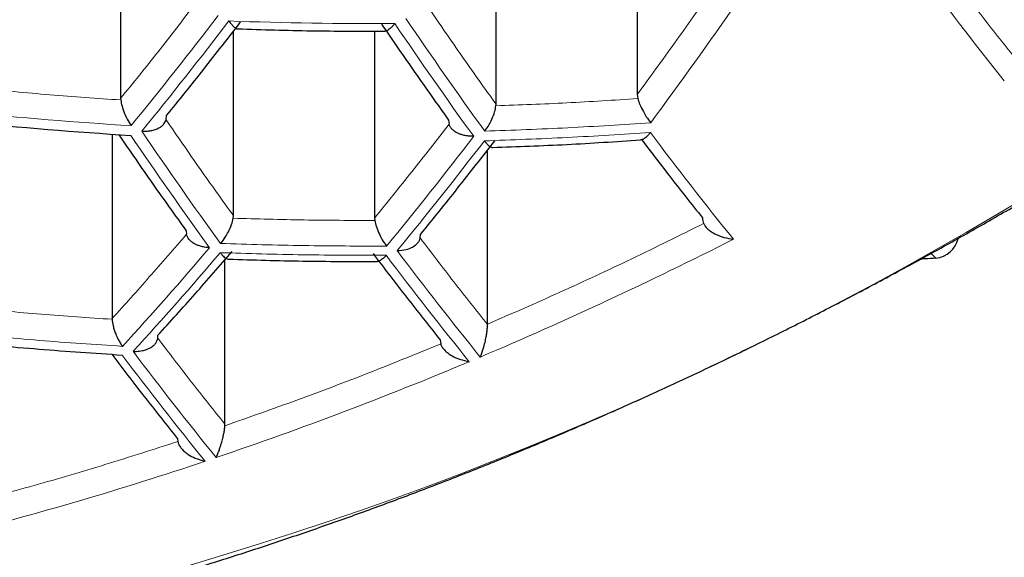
# Model space of a CAD drawing. Header units: millimetres. Extents: x 8 to 869, y 12 to 812.
# Tile 191 of 232: x 487.24 to 492, y 657.18 to 659.78. Entities that reach past the tile are written whole.
import ezdxf

# ---------------------------------------------------------------- set-up
doc = ezdxf.new("R2010")
doc.units = ezdxf.units.MM

msp = doc.modelspace()

# ---------------------------------------------------------------- linework, layer by layer
at = {"color": 7, "linetype": 'Continuous', "lineweight": 30}
for p, q in [((487.7293, 660.4053), (487.7293, 659.3981)), ((490.2225, 660.3681), (490.2225, 659.4159)), ((489.5415, 659.3698), (489.5415, 660.312)), ((488.2743, 658.8305), (488.2743, 659.7233)), ((488.9552, 659.7229), (488.9552, 658.8198)), ((490.2225, 659.4159), (490.2253, 659.3969)), ((487.7293, 659.3981), (487.7298, 659.3904)), ((489.541, 659.3621), (489.5415, 659.3698)), ((487.9488, 659.2945), (487.9507, 659.3146)), ((489.3127, 659.2933), (489.3148, 659.2731)), ((487.688, 659.2251), (487.688, 658.335)), ((489.5002, 658.3073), (489.5002, 659.1482)), ((488.2732, 658.8192), (488.2743, 658.8305)), ((488.9552, 658.8198), (488.9563, 658.8085)), ((488.0454, 658.7587), (488.0469, 658.7415)), ((489.1753, 658.7238), (489.1766, 658.741)), ((488.233, 657.8242), (488.233, 658.6197)), ((487.688, 658.335), (487.6881, 658.3312)), ((489.5002, 658.3073), (489.5002, 658.3066)), ((487.9085, 658.24), (487.9094, 658.2539)), ((489.2714, 658.2326), (489.2742, 658.212)), ((488.2327, 657.8173), (488.233, 657.8242)), ((488.0042, 657.7546), (488.0054, 657.7409))]:
    msp.add_line(p, q, dxfattribs=at)
at = {"color": 252, "linetype": 'Continuous', "lineweight": 0}
for p, q in [((491.6416, 658.6496), (491.6651, 658.6258)), ((491.6128, 658.6225), (491.6056, 658.6297))]:
    msp.add_line(p, q, dxfattribs=at)
at = {"color": 7, "linetype": 'Continuous', "lineweight": 30, "flags": 128}
msp.add_lwpolyline([(491.6128, 658.6225), (491.5988, 658.6227), (491.596, 658.6231)], dxfattribs=at)
at = {"color": 252, "linetype": 'Continuous', "lineweight": 0}
for centre, radius, start, end in [((505.8994, 670.6059), 17.8061, 216.6543, 218.65969), ((471.2742, 673.3501), 23.6536, 323.49936, 325.24825), ((471.8461, 672.2908), 20.5796, 320.73648, 322.62489), ((471.8926, 672.2708), 20.5876, 320.73109, 322.61852), ((488.9451, 678.488), 18.7291, 267.87835, 270.33007), ((506.7699, 671.7409), 21.3881, 214.06977, 215.84979), ((506.8179, 671.7597), 21.3804, 214.06378, 215.84469), ((483.276, 673.4861), 17.029, 268.10355, 304.67876), ((488.9295, 678.2024), 18.9711, 264.09723, 266.52551), ((505.5858, 671.3099), 21.5243, 214.17433, 215.93883), ((505.6363, 671.3271), 21.5205, 214.17143, 215.93636), ((504.7409, 670.0602), 18.0597, 216.83425, 218.90638), ((472.9899, 671.8277), 20.7241, 320.63958, 322.51046), ((473.0388, 671.8091), 20.728, 320.63697, 322.50738), ((481.9156, 675.9585), 19.3438, 292.97302, 296.96594), ((474.56, 670.2592), 17.8627, 317.5401, 319.57833), ((474.6075, 670.2399), 17.8688, 317.53738, 319.57479), ((503.6464, 669.6268), 18.244, 216.93966, 218.9866), ((503.5974, 669.6088), 18.2499, 216.94302, 218.98915), ((502.4385, 669.2129), 18.341, 216.99401, 219.02794), ((484.6207, 672.1121), 17.0064, 268.07838, 304.70393), ((502.3868, 669.1965), 18.343, 216.99511, 219.02877), ((482.3326, 674.9686), 18.2696, 288.7014, 292.79984), ((482.6982, 673.8806), 17.1219, 284.25975, 288.52257)]:
    msp.add_arc(centre, radius, start, end, dxfattribs=at)
at = {"color": 7, "linetype": 'Continuous', "lineweight": 30}
for centre, radius, start, end in [((488.9281, 678.1754), 18.9908, 264.10243, 266.52818), ((491.651, 658.7493), 0.1243, 276.5285, 346.8259), ((492.298, 648.2776), 10.3676, 93.49938, 93.78939)]:
    msp.add_arc(centre, radius, start, end, dxfattribs=at)
at = {"color": 252, "linetype": 'Continuous', "lineweight": 0}
for points, knots in [([(471.0656, 660.937), (471.0764, 660.8322), (471.0979, 660.6226), (471.1451, 660.3088), (471.2033, 659.9949), (471.2736, 659.6812), (471.3558, 659.3677), (471.45, 659.0548), (471.5563, 658.7427), (471.6747, 658.4314), (471.7996, 658.1349), (471.9293, 657.8531), (472.062, 657.5859), (472.204, 657.3201), (472.3552, 657.0559), (472.5157, 656.7932), (472.6855, 656.5323), (472.8648, 656.2733), (473.0535, 656.0163), (473.2517, 655.7614), (473.4593, 655.5087), (473.6766, 655.2584), (473.9083, 655.0052), (474.1554, 654.7495), (474.4187, 654.4917), (474.693, 654.2373), (474.9767, 653.988), (475.2698, 653.7438), (475.5722, 653.5049), (475.8854, 653.27), (476.2093, 653.0396), (476.544, 652.8139), (476.8894, 652.593), (477.2455, 652.3773), (477.6126, 652.1669), (477.965, 651.976), (478.3003, 651.8036), (478.6163, 651.6484), (478.9389, 651.4974), (479.2631, 651.3529), (479.5882, 651.2148), (479.9141, 651.0831), (480.2457, 650.9558), (480.583, 650.8329), (480.9259, 650.7146), (481.2742, 650.6012), (481.6278, 650.4927), (481.9915, 650.3877), (482.3654, 650.2868), (482.7495, 650.1903), (483.1385, 650.0997), (483.5258, 650.0166), (483.9111, 649.9408), (484.2939, 649.8721), (484.6801, 649.8093), (485.0712, 649.7524), (485.467, 649.7016), (485.8672, 649.6569), (486.2696, 649.6187), (486.6808, 649.5865), (487.1004, 649.5608), (487.5283, 649.5421), (487.9571, 649.5308), (488.3624, 649.5272), (488.7439, 649.53), (489.1012, 649.5379), (489.4581, 649.5509), (489.8155, 649.5692), (490.1733, 649.5927), (490.5312, 649.6214), (490.8875, 649.6553), (491.2538, 649.6956), (491.6295, 649.7428), (492.0142, 649.7975), (492.3959, 649.8581), (492.7758, 649.9248), (493.1537, 649.9977), (493.5294, 650.0767), (493.901, 650.1612), (494.2737, 650.2525), (494.6471, 650.3508), (495.0209, 650.4561), (495.3893, 650.567), (495.7519, 650.683), (496.1086, 650.8043), (496.4592, 650.9305), (496.8037, 651.0616), (497.1421, 651.1973), (497.4741, 651.3375), (497.7999, 651.4821), (498.1193, 651.6308), (498.4322, 651.7835), (498.7385, 651.9401), (499.0382, 652.1005), (499.3313, 652.2644), (499.627, 652.4373), (499.9245, 652.6193), (500.2231, 652.8108), (500.5136, 653.0059), (500.8164, 653.2188), (501.1293, 653.4503), (501.4501, 653.7011), (501.7588, 653.9562), (502.0556, 654.2156), (502.3405, 654.4788), (502.6135, 654.7457), (502.8748, 655.0162), (503.1243, 655.2898), (503.3667, 655.5718), (503.6012, 655.8621), (503.8271, 656.1607), (504.0311, 656.4494), (504.2152, 656.7277), (504.3812, 656.995), (504.5374, 657.2641), (504.6841, 657.5348), (504.8211, 657.807), (504.9485, 658.0805), (505.0665, 658.3553), (505.1748, 658.6312), (505.2737, 658.9082), (505.3631, 659.1862), (505.4431, 659.465), (505.5151, 659.7502), (505.5785, 660.0418), (505.6323, 660.3397), (505.6763, 660.6381), (505.6967, 660.8374), (505.7069, 660.937)], [0, 0, 0, 0, 0.009667, 0.0193349, 0.0290018, 0.0387239, 0.048447, 0.0581691, 0.0679292, 0.0776903, 0.0874503, 0.0959485, 0.1044481, 0.1129477, 0.1214458, 0.1299446, 0.138445, 0.1469453, 0.155444, 0.1639436, 0.172445, 0.1809462, 0.1894457, 0.1985037, 0.2075641, 0.2166244, 0.2256821, 0.2345878, 0.2434993, 0.2524135, 0.2613271, 0.2702376, 0.2791425, 0.2880538, 0.2969667, 0.3058778, 0.3129933, 0.3201107, 0.327228, 0.3343433, 0.3411306, 0.3479198, 0.3547089, 0.361496, 0.3682847, 0.3750756, 0.3818664, 0.3886549, 0.3957305, 0.4028089, 0.4098872, 0.4169626, 0.4237041, 0.4304483, 0.4371925, 0.4439338, 0.4507671, 0.4576033, 0.4644395, 0.4712727, 0.4784526, 0.4856362, 0.4928197, 0.4999996, 0.5059828, 0.5119681, 0.5179535, 0.5239368, 0.5299882, 0.5360417, 0.5420953, 0.5481468, 0.5547967, 0.5614493, 0.568102, 0.574752, 0.5814872, 0.588225, 0.594963, 0.6016984, 0.6087374, 0.615779, 0.6228208, 0.6298599, 0.636889, 0.6439205, 0.6509521, 0.6579815, 0.665009, 0.6720386, 0.6790683, 0.686096, 0.6931225, 0.7001507, 0.707179, 0.7142056, 0.7219187, 0.7296338, 0.737349, 0.7450623, 0.754446, 0.7638313, 0.7732151, 0.7825978, 0.791982, 0.8013649, 0.8107468, 0.82013, 0.8295121, 0.8394276, 0.8493447, 0.8592603, 0.8679248, 0.876591, 0.8852572, 0.8939218, 0.9025856, 0.9112511, 0.9199166, 0.9285805, 0.937244, 0.945909, 0.954574, 0.9632375, 0.9724273, 0.9816187, 0.9908102, 1, 1, 1, 1]), ([(473.0052, 659.4158), (473.0397, 659.3123), (473.1087, 659.1052), (473.2285, 658.7965), (473.3604, 658.4891), (473.5055, 658.1836), (473.6635, 657.88), (473.8346, 657.5784), (474.0187, 657.2792), (474.2159, 656.9824), (474.4298, 656.6833), (474.6614, 656.3822), (474.9115, 656.0796), (475.1647, 655.7937), (475.419, 655.5244), (475.6723, 655.2711), (475.9369, 655.0213), (476.2128, 654.7752), (476.5001, 654.5329), (476.7988, 654.2947), (477.109, 654.0609), (477.4305, 653.8317), (477.7409, 653.6226), (478.0376, 653.4328), (478.3183, 653.2612), (478.6063, 653.0933), (478.9, 652.93), (479.1994, 652.7714), (479.5042, 652.6175), (479.8159, 652.4678), (480.1344, 652.3224), (480.4596, 652.1815), (480.7915, 652.0452), (481.13, 651.9138), (481.4801, 651.7856), (481.8422, 651.6612), (482.2164, 651.5408), (482.5971, 651.4267), (482.9597, 651.3258), (483.3029, 651.2368), (483.6254, 651.1587), (483.9515, 651.0851), (484.281, 651.0163), (484.6139, 650.9524), (484.9499, 650.8935), (485.2888, 650.8396), (485.6358, 650.7902), (485.9909, 650.7455), (486.3541, 650.706), (486.7192, 650.6723), (487.0802, 650.6451), (487.4369, 650.624), (487.7889, 650.6089), (488.1415, 650.5993), (488.4945, 650.5953), (488.8475, 650.5972), (489.2003, 650.6047), (489.5526, 650.6178), (489.9107, 650.6368), (490.2744, 650.6621), (490.6432, 650.6941), (491.0101, 650.732), (491.3996, 650.7789), (491.8106, 650.8363), (492.2421, 650.9056), (492.6705, 650.9834), (493.0951, 651.0698), (493.5155, 651.1644), (493.9313, 651.267), (494.3419, 651.3775), (494.7471, 651.4957), (495.1185, 651.6127), (495.4575, 651.7266), (495.7655, 651.8361), (496.0685, 651.9497), (496.3993, 652.0804), (496.7558, 652.2295), (497.1352, 652.3987), (497.5097, 652.5762), (497.8786, 652.7621), (498.2415, 652.9562), (498.5706, 653.1429), (498.8682, 653.3208), (499.1365, 653.4887), (499.3979, 653.6598), (499.6805, 653.8533), (499.9816, 654.0703), (500.2978, 654.3119), (500.6017, 654.5581), (500.8934, 654.8087), (501.1727, 655.0634), (501.4465, 655.3283), (501.7137, 655.6033), (501.9732, 655.8887), (502.2082, 656.1651), (502.4207, 656.4317), (502.6128, 656.688), (502.7946, 656.9465), (502.966, 657.2071), (503.1273, 657.4696), (503.2783, 657.7339), (503.4192, 657.9998), (503.5512, 658.2699), (503.6741, 658.5442), (503.7873, 658.8225), (503.8906, 659.102), (503.9504, 659.2892), (503.9803, 659.3828)], [0, 0, 0, 0, 0.011929, 0.02386, 0.035789, 0.047719, 0.05965, 0.071579, 0.083509, 0.095441, 0.107371, 0.119915, 0.132462, 0.145006, 0.155908, 0.166812, 0.177714, 0.188618, 0.199523, 0.210426, 0.221331, 0.232237, 0.243142, 0.251829, 0.260518, 0.269207, 0.277894, 0.286451, 0.29501, 0.30357, 0.312126, 0.320685, 0.329247, 0.337809, 0.346367, 0.355315, 0.364266, 0.373217, 0.382164, 0.389432, 0.396703, 0.403974, 0.411242, 0.418512, 0.425784, 0.433057, 0.440326, 0.447952, 0.455581, 0.46321, 0.470835, 0.478107, 0.485381, 0.492656, 0.499927, 0.507198, 0.514473, 0.521748, 0.52902, 0.53671, 0.544404, 0.552098, 0.559788, 0.569053, 0.578321, 0.587586, 0.596954, 0.606326, 0.615695, 0.62516, 0.634627, 0.644092, 0.651667, 0.659244, 0.666821, 0.674396, 0.684494, 0.694594, 0.704692, 0.715164, 0.725639, 0.736112, 0.744526, 0.752941, 0.761357, 0.769771, 0.780988, 0.792207, 0.803424, 0.814639, 0.825856, 0.837072, 0.84911, 0.861151, 0.873189, 0.883652, 0.894117, 0.904583, 0.915046, 0.925508, 0.935972, 0.946436, 0.956898, 0.967672, 0.978449, 0.989226, 1, 1, 1, 1]), ([(504.5758, 659.4086), (504.5402, 659.2996), (504.469, 659.0814), (504.3448, 658.756), (504.2078, 658.4322), (504.0567, 658.1102), (503.892, 657.7902), (503.7133, 657.4724), (503.5208, 657.157), (503.3142, 656.8443), (503.1091, 656.5561), (502.9086, 656.2922), (502.7156, 656.0518), (502.5138, 655.8136), (502.2937, 655.5671), (502.0538, 655.313), (501.7925, 655.0518), (501.5196, 654.7942), (501.2351, 654.5403), (500.9388, 654.2904), (500.6307, 654.0448), (500.3109, 653.8036), (499.9793, 653.5672), (499.6593, 653.3516), (499.3533, 653.1557), (499.0639, 652.9788), (498.767, 652.8056), (498.4634, 652.6367), (498.1531, 652.4722), (497.8362, 652.3122), (497.5122, 652.1565), (497.181, 652.0054), (496.8428, 651.8589), (496.4976, 651.7173), (496.1456, 651.5808), (495.7815, 651.4475), (495.4048, 651.3182), (495.0155, 651.1931), (494.6195, 651.0746), (494.2302, 650.9663), (493.8486, 650.8679), (493.4755, 650.7786), (493.0979, 650.6953), (492.7141, 650.6177), (492.3242, 650.5461), (491.9286, 650.4808), (491.5294, 650.4223), (491.1298, 650.371), (490.73, 650.3268), (490.3304, 650.2897), (489.9288, 650.2594), (489.5257, 650.2359), (489.1335, 650.22), (488.7526, 650.2109), (488.3832, 650.208), (488.0138, 650.211), (487.6448, 650.2199), (487.2764, 650.2347), (486.9089, 650.2553), (486.5427, 650.2816), (486.1711, 650.3142), (485.7946, 650.3535), (485.4135, 650.3997), (485.0351, 650.452), (484.6707, 650.5087), (484.3203, 650.5691), (483.9837, 650.6325), (483.6503, 650.7007), (483.2818, 650.7821), (482.88, 650.8784), (482.4471, 650.9918), (482.0198, 651.1133), (481.5987, 651.2427), (481.1841, 651.3799), (480.8023, 651.5156), (480.4517, 651.6479), (480.1308, 651.7757), (479.8157, 651.9076), (479.5066, 652.0436), (479.2034, 652.1835), (478.9063, 652.3272), (478.6152, 652.4745), (478.3268, 652.6272), (478.0415, 652.7852), (477.7594, 652.9487), (477.4841, 653.1155), (477.208, 653.2901), (476.932, 653.4728), (476.6565, 653.6638), (476.3889, 653.858), (476.1292, 654.0553), (475.8773, 654.2556), (475.6332, 654.4588), (475.397, 654.6647), (475.1431, 654.8963), (474.875, 655.1546), (474.5962, 655.4404), (474.3482, 655.7113), (474.1282, 655.9661), (473.9334, 656.2041), (473.7472, 656.4442), (473.5581, 656.7022), (473.368, 656.9785), (473.1792, 657.2734), (473.0027, 657.5706), (472.8384, 657.8698), (472.6865, 658.1709), (472.5457, 658.4757), (472.4168, 658.7839), (472.2988, 659.0954), (472.2307, 659.3042), (472.1967, 659.4086)], [0, 0, 0, 0, 0.012016, 0.024033, 0.036048, 0.048064, 0.060082, 0.072098, 0.084115, 0.096133, 0.10815, 0.117635, 0.127123, 0.13661, 0.146096, 0.156851, 0.167607, 0.178362, 0.189118, 0.199876, 0.210632, 0.221389, 0.232148, 0.242905, 0.251473, 0.260044, 0.268615, 0.277183, 0.285693, 0.294205, 0.302717, 0.311226, 0.319737, 0.328252, 0.336766, 0.345277, 0.354177, 0.363082, 0.371986, 0.380886, 0.388912, 0.396942, 0.404972, 0.412998, 0.42114, 0.429286, 0.437432, 0.445574, 0.453556, 0.461544, 0.469534, 0.477521, 0.485503, 0.492781, 0.500061, 0.507341, 0.514619, 0.521895, 0.529175, 0.536455, 0.543732, 0.551421, 0.559114, 0.566808, 0.574497, 0.581514, 0.588532, 0.595551, 0.602568, 0.612031, 0.621496, 0.63096, 0.640515, 0.650073, 0.659629, 0.667457, 0.675287, 0.683117, 0.690945, 0.698771, 0.706599, 0.714428, 0.722254, 0.730365, 0.738477, 0.74659, 0.754701, 0.763481, 0.772263, 0.781045, 0.789825, 0.798603, 0.807384, 0.816165, 0.824943, 0.836647, 0.848353, 0.860056, 0.869478, 0.878902, 0.888325, 0.897747, 0.909039, 0.920333, 0.931625, 0.942916, 0.954209, 0.965501, 0.977, 0.988501, 1, 1, 1, 1]), ([(490.2881, 659.2802), (490.1548, 659.2715), (489.8881, 659.254), (489.6206, 659.2444), (489.4868, 659.2395)], [0, 0, 0, 0, 0.499756, 1, 1, 1, 1]), ([(489.4851, 659.1928), (489.6189, 659.1976), (489.8864, 659.2073), (490.1531, 659.2247), (490.2864, 659.2334)], [0, 0, 0, 0, 0.500242, 1, 1, 1, 1]), ([(490.5438, 658.7934), (490.4284, 658.7363), (490.1978, 658.6222), (489.8498, 658.4601), (489.6167, 658.3583), (489.5002, 658.3073)], [0, 0, 0, 0, 0.333367, 0.666633, 1, 1, 1, 1]), ([(489.0132, 658.6845), (488.8797, 658.6848), (488.6126, 658.6852), (488.3455, 658.6931), (488.2119, 658.6971)], [0, 0, 0, 0, 0.499858, 1, 1, 1, 1]), ([(488.2101, 658.6528), (488.3437, 658.6488), (488.6108, 658.6409), (488.8779, 658.6405), (489.0114, 658.6403)], [0, 0, 0, 0, 0.50014, 1, 1, 1, 1]), ([(494.2205, 658.2521), (494.091, 658.1685), (493.8324, 658.0013), (493.4397, 657.7628), (493.0442, 657.5337), (492.6453, 657.3147), (492.2434, 657.1056), (491.8366, 656.9058), (491.4368, 656.7207), (491.0446, 656.5499), (490.6624, 656.3933), (490.2794, 656.2464), (489.8955, 656.1089), (489.5107, 655.981), (489.1135, 655.8592), (488.7046, 655.7446), (488.2847, 655.6386), (487.866, 655.5446), (487.4485, 655.4626), (487.0321, 655.3926), (486.6188, 655.3349), (486.1962, 655.2879), (485.7653, 655.253), (485.3253, 655.2312), (484.8893, 655.2241), (484.4568, 655.2302), (484.1723, 655.2465), (484.03, 655.2546)], [0, 0, 0, 0, 0.039736, 0.079401, 0.119026, 0.158645, 0.19829, 0.237994, 0.278247, 0.315233, 0.352173, 0.389093, 0.42602, 0.462981, 0.500002, 0.540408, 0.580737, 0.621023, 0.6613, 0.701602, 0.741964, 0.781879, 0.825522, 0.869113, 0.912693, 0.956308, 1, 1, 1, 1]), ([(487.7382, 658.2005), (487.6045, 658.2095), (487.3371, 658.2274), (487.0703, 658.2526), (486.9369, 658.2652)], [0, 0, 0, 0, 0.499969, 1, 1, 1, 1]), ([(489.2742, 658.212), (489.1588, 658.165), (488.928, 658.0711), (488.5807, 657.9395), (488.3487, 657.858), (488.2327, 657.8173)], [0, 0, 0, 0, 0.333366, 0.666634, 1, 1, 1, 1]), ([(488.0054, 657.7409), (487.8897, 657.7037), (487.6585, 657.6292), (487.3114, 657.5271), (487.0802, 657.4655), (486.9645, 657.4347)], [0, 0, 0, 0, 0.333366, 0.666634, 1, 1, 1, 1])]:
    msp.add_open_spline(points, degree=3, knots=knots, dxfattribs=at)
for points in [[(492.0346, 659.6076), (491.9801, 659.6766), (491.8711, 659.8147), (491.7626, 659.9586), (491.7084, 660.0305)], [(490.5828, 659.9188), (490.523, 659.8336), (490.4036, 659.6634), (490.2828, 659.4984), (490.2225, 659.4159)], [(488.0896, 659.8541), (488.0298, 659.7767), (487.9102, 659.622), (487.7896, 659.4727), (487.7293, 659.3981)], [(489.5415, 659.3698), (489.4869, 659.4462), (489.3777, 659.5991), (489.2694, 659.7573), (489.2153, 659.8365)], [(487.7298, 659.3904), (487.6156, 659.3982), (487.3872, 659.4138), (487.1594, 659.4357), (487.0455, 659.4466)], [(490.2253, 659.3969), (490.1114, 659.3895), (489.8836, 659.3748), (489.6552, 659.3663), (489.541, 659.3621)], [(488.2743, 658.8305), (488.2198, 658.9065), (488.1109, 659.0585), (488.0028, 659.2158), (487.9488, 659.2945)], [(489.3148, 659.2731), (489.2551, 659.1962), (489.1357, 659.0424), (489.0154, 658.894), (488.9552, 658.8198)], [(488.9563, 658.8085), (488.8424, 658.8088), (488.6147, 658.8093), (488.3871, 658.8159), (488.2732, 658.8192)], [(488.0469, 658.7415), (487.9872, 658.6723), (487.8679, 658.534), (487.748, 658.4013), (487.688, 658.335)], [(489.5002, 658.3066), (489.4459, 658.3748), (489.3373, 658.5111), (489.2293, 658.6529), (489.1753, 658.7238)], [(487.6881, 658.3312), (487.5742, 658.3389), (487.3463, 658.3542), (487.1189, 658.3756), (487.0052, 658.3863)], [(488.233, 657.8242), (488.1788, 657.8921), (488.0703, 658.028), (487.9625, 658.1693), (487.9085, 658.24)]]:
    msp.add_open_spline(points, degree=3, dxfattribs=at)
at = {"color": 7, "linetype": 'Continuous', "lineweight": 30}
for points in [[(487.9507, 659.3146), (488.0106, 659.3887), (488.1304, 659.537), (488.2492, 659.6906), (488.3086, 659.7675)], [(488.9886, 659.7568), (489.0424, 659.6782), (489.15, 659.521), (489.2584, 659.3692), (489.3127, 659.2933)], [(487.721, 659.2211), (487.7749, 659.1427), (487.8826, 658.9859), (487.9912, 658.8344), (488.0454, 658.7587)], [(489.1766, 658.741), (489.2365, 658.8149), (489.3565, 658.9628), (489.4755, 659.1161), (489.535, 659.1927)], [(487.9094, 658.2539), (487.9691, 658.32), (488.0886, 658.4523), (488.2076, 658.59), (488.267, 658.6589)], [(488.9476, 658.6483), (489.0014, 658.5776), (489.1091, 658.4363), (489.2173, 658.3005), (489.2714, 658.2326)]]:
    msp.add_open_spline(points, degree=3, dxfattribs=at)
for points, knots in [([(488.2517, 659.7717), (488.2559, 659.7661), (488.2637, 659.7555), (488.2753, 659.7436), (488.2854, 659.7362), (488.2925, 659.7329), (488.2952, 659.7335), (488.2956, 659.7336)], [0, 0, 0, 0, 0.259955, 0.486345, 0.738043, 0.961348, 1, 1, 1, 1]), ([(489.053, 659.7592), (489.05, 659.7556), (489.044, 659.7483), (489.035, 659.7391), (489.0249, 659.7306), (489.0149, 659.7246), (489.0078, 659.7222), (489.0046, 659.7223), (489.0041, 659.7223)], [0, 0, 0, 0, 0.16817, 0.336173, 0.51331, 0.751434, 0.957242, 1, 1, 1, 1]), ([(488.2956, 659.7338), (488.4137, 659.73), (488.6499, 659.7225), (488.886, 659.7226), (489.0041, 659.7227)], [0, 0, 0, 0, 0.500066, 1, 1, 1, 1]), ([(482.741, 656.4499), (482.804, 656.4459), (482.9365, 656.4375), (483.1401, 656.4289), (483.3513, 656.4231), (483.5637, 656.4208), (483.7771, 656.4219), (483.9916, 656.4264), (484.2071, 656.4344), (484.4236, 656.4458), (484.6409, 656.4606), (484.8591, 656.4789), (485.0781, 656.5006), (485.2978, 656.5257), (485.5182, 656.5543), (485.7393, 656.5863), (485.9609, 656.6217), (486.1831, 656.6605), (486.4057, 656.7027), (486.6288, 656.7484), (486.8523, 656.7974), (487.0762, 656.8499), (487.3003, 656.9057), (487.5246, 656.9649), (487.7492, 657.0275), (487.9739, 657.0935), (488.1987, 657.1628), (488.4235, 657.2354), (488.6483, 657.3114), (488.8731, 657.3907), (489.0978, 657.4734), (489.3223, 657.5593), (489.5467, 657.6485), (489.7708, 657.7411), (489.9946, 657.8369), (490.2182, 657.936), (490.4414, 658.0383), (490.6641, 658.1439), (490.8865, 658.2527), (491.1084, 658.3648), (491.3298, 658.4802), (491.5506, 658.5987), (491.771, 658.7206), (491.9907, 658.8456), (492.2023, 658.9696), (492.4132, 659.0964), (492.6157, 659.2215), (492.8115, 659.3452), (492.9343, 659.4253), (492.9928, 659.4635)], [0, 0, 0, 0, 0.019234, 0.040468, 0.061712, 0.082964, 0.104226, 0.125496, 0.146775, 0.168063, 0.18936, 0.210665, 0.23198, 0.253303, 0.274635, 0.295975, 0.317325, 0.338685, 0.360053, 0.381432, 0.40282, 0.424219, 0.445628, 0.467047, 0.488479, 0.509921, 0.531377, 0.552845, 0.574326, 0.595822, 0.617333, 0.638859, 0.660403, 0.681964, 0.703545, 0.725146, 0.746769, 0.768416, 0.790088, 0.811789, 0.833519, 0.855283, 0.877082, 0.898922, 0.920805, 0.940486, 0.962407, 0.98208, 1, 1, 1, 1]), ([(487.7298, 659.3904), (487.7315, 659.3806), (487.7351, 659.3594), (487.7469, 659.3269), (487.7617, 659.2939), (487.7731, 659.2765), (487.7798, 659.2662)], [0, 0, 0, 0, 0.233685, 0.499524, 0.70636, 1, 1, 1, 1]), ([(489.4868, 659.2395), (489.4941, 659.2495), (489.5066, 659.2667), (489.5228, 659.2991), (489.5355, 659.3313), (489.5392, 659.3523), (489.541, 659.3621)], [0, 0, 0, 0, 0.293606, 0.500476, 0.766297, 1, 1, 1, 1]), ([(490.2253, 659.3969), (490.2286, 659.3873), (490.2357, 659.367), (490.2512, 659.3362), (490.2689, 659.3054), (490.281, 659.2895), (490.2881, 659.2802)], [0, 0, 0, 0, 0.234188, 0.49953, 0.706727, 1, 1, 1, 1]), ([(487.8312, 659.2397), (487.8361, 659.2396), (487.8456, 659.2393), (487.8604, 659.2402), (487.8776, 659.2425), (487.8963, 659.2473), (487.9142, 659.2548), (487.9282, 659.2638), (487.9418, 659.2765), (487.9461, 659.2875), (487.9488, 659.2945)], [0, 0, 0, 0, 0.092741, 0.178587, 0.28132, 0.426242, 0.560575, 0.684677, 0.799004, 1, 1, 1, 1]), ([(489.4337, 659.2147), (489.4253, 659.2148), (489.4096, 659.2151), (489.3912, 659.2184), (489.3787, 659.2217), (489.3708, 659.2241), (489.3639, 659.2267), (489.3536, 659.2311), (489.3408, 659.2383), (489.328, 659.2493), (489.3189, 659.2609), (489.3161, 659.2691), (489.3148, 659.2731)], [0, 0, 0, 0, 0.157574, 0.293458, 0.35332, 0.407767, 0.456813, 0.500476, 0.63628, 0.764198, 0.885097, 1, 1, 1, 1]), ([(490.2864, 659.2334), (490.2833, 659.2295), (490.2775, 659.2222), (490.2684, 659.213), (490.2581, 659.2046), (490.2476, 659.1984), (490.2411, 659.1976), (490.2384, 659.1972)], [0, 0, 0, 0, 0.188956, 0.352038, 0.54638, 0.808916, 1, 1, 1, 1]), ([(489.4851, 659.1928), (489.4879, 659.1893), (489.4927, 659.1832), (489.5003, 659.1753), (489.5087, 659.1676), (489.5173, 659.1616), (489.5222, 659.1612), (489.5244, 659.1611)], [0, 0, 0, 0, 0.183853, 0.317485, 0.507212, 0.782007, 1, 1, 1, 1]), ([(489.5244, 659.1612), (489.6439, 659.1653), (489.8823, 659.1736), (490.1199, 659.1894), (490.2384, 659.1974)], [0, 0, 0, 0, 0.501513, 1, 1, 1, 1]), ([(490.2429, 659.2009), (490.2874, 659.1423), (490.3857, 659.0129), (490.4845, 658.8886), (490.5386, 658.8205)], [0, 0, 0, 0, 0.452564, 1, 1, 1, 1]), ([(488.2119, 658.6971), (488.2196, 658.7066), (488.2329, 658.723), (488.2509, 658.7552), (488.2657, 658.7877), (488.2708, 658.8091), (488.2732, 658.8192)], [0, 0, 0, 0, 0.2934838, 0.5006207, 0.765825, 1, 1, 1, 1]), ([(488.9563, 658.8085), (488.9586, 658.7984), (488.9636, 658.7768), (488.9774, 658.7439), (488.994, 658.7111), (489.0061, 658.6943), (489.0132, 658.6845)], [0, 0, 0, 0, 0.234158, 0.499379, 0.706482, 1, 1, 1, 1]), ([(490.5386, 658.8205), (490.5388, 658.8158), (490.5392, 658.8062), (490.5422, 658.7977), (490.5438, 658.7934)], [0, 0, 0, 0, 0.492656, 1, 1, 1, 1]), ([(490.5438, 658.7934), (490.5461, 658.789), (490.551, 658.7796), (490.5642, 658.7659), (490.5818, 658.7526), (490.6081, 658.7382), (490.6441, 658.7246), (490.6724, 658.7202), (490.6873, 658.7178)], [0, 0, 0, 0, 0.107739, 0.225566, 0.35597, 0.500797, 0.738554, 1, 1, 1, 1]), ([(488.1588, 658.6769), (488.1506, 658.6775), (488.1354, 658.6786), (488.1178, 658.6829), (488.1059, 658.6867), (488.0984, 658.6896), (488.092, 658.6925), (488.0823, 658.6975), (488.0705, 658.7053), (488.0547, 658.7202), (488.05, 658.7331), (488.0469, 658.7415)], [0, 0, 0, 0, 0.157785, 0.293846, 0.353782, 0.408292, 0.45739, 0.501093, 0.637404, 0.765635, 1, 1, 1, 1]), ([(489.0645, 658.6627), (489.0791, 658.6637), (489.1053, 658.6655), (489.1401, 658.6791), (489.1612, 658.6952), (489.172, 658.7113), (489.1742, 658.7197), (489.1753, 658.7238)], [0, 0, 0, 0, 0.280963, 0.508315, 0.761777, 0.883964, 1, 1, 1, 1]), ([(488.2101, 658.6528), (488.2129, 658.6493), (488.2179, 658.6429), (488.2257, 658.6348), (488.2342, 658.6275), (488.2428, 658.6222), (488.248, 658.6217), (488.2502, 658.6215)], [0, 0, 0, 0, 0.1913688, 0.3503228, 0.5451014, 0.8090148, 1, 1, 1, 1]), ([(488.2502, 658.6217), (488.3697, 658.618), (488.6086, 658.6104), (488.8475, 658.6105), (488.967, 658.6105)], [0, 0, 0, 0, 0.5000302, 1, 1, 1, 1]), ([(489.0114, 658.6403), (489.0087, 658.6372), (489.0028, 658.6305), (488.9939, 658.6224), (488.9839, 658.6154), (488.9747, 658.6108), (488.9693, 658.6105), (488.967, 658.6103)], [0, 0, 0, 0, 0.169525, 0.375602, 0.565057, 0.818075, 1, 1, 1, 1]), ([(473.2233, 658.3337), (473.2326, 658.3145), (473.2684, 658.2409), (473.3343, 658.1136), (473.4209, 657.9519), (473.5113, 657.7912), (473.6049, 657.6314), (473.7021, 657.4725), (473.8027, 657.3145), (473.9067, 657.1574), (474.0141, 657.0011), (474.1251, 656.8457), (474.2389, 656.6918), (474.3558, 656.5395), (474.4755, 656.3889), (474.5983, 656.2395), (474.7242, 656.0915), (474.8529, 655.9451), (474.9843, 655.8004), (475.1184, 655.6574), (475.2553, 655.5159), (475.3948, 655.3762), (475.537, 655.2381), (475.6816, 655.1018), (475.8287, 654.9674), (475.9783, 654.8347), (476.1304, 654.7038), (476.2849, 654.5745), (476.4421, 654.447), (476.6017, 654.3211), (476.7636, 654.197), (476.9276, 654.075), (477.0936, 653.9549), (477.2617, 653.8367), (477.4319, 653.7205), (477.6042, 653.6062), (477.7787, 653.4937), (477.9544, 653.3836), (478.1318, 653.2756), (478.3107, 653.1698), (478.492, 653.0657), (478.6754, 652.9634), (478.8604, 652.8631), (479.047, 652.7649), (479.2348, 652.6689), (479.4236, 652.5752), (479.6133, 652.484), (479.8046, 652.3946), (479.9976, 652.3072), (480.1924, 652.2217), (480.388, 652.1384), (480.5845, 652.0574), (480.782, 651.9786), (480.9804, 651.902), (481.1799, 651.8275), (481.3805, 651.7551), (481.5818, 651.6849), (481.784, 651.6169), (481.9872, 651.551), (482.1918, 651.487), (482.3979, 651.425), (482.6051, 651.365), (482.8132, 651.307), (483.022, 651.2512), (483.2311, 651.1976), (483.4404, 651.1463), (483.6496, 651.0972), (483.859, 651.0503), (484.0688, 651.0056), (484.2791, 650.9629), (484.4898, 650.9224), (484.7008, 650.884), (484.9122, 650.8477), (485.1241, 650.8135), (485.3363, 650.7814), (485.549, 650.7513), (485.7622, 650.7233), (485.976, 650.6974), (486.1899, 650.6736), (486.4039, 650.6518), (486.6182, 650.6322), (486.8334, 650.6145), (487.0493, 650.5988), (487.2654, 650.5852), (487.4815, 650.5737), (487.6974, 650.5643), (487.9126, 650.5569), (488.1269, 650.5517), (488.3401, 650.5485), (488.5523, 650.5474), (488.7647, 650.5483), (488.9777, 650.5513), (489.1914, 650.5563), (489.4051, 650.5634), (489.6187, 650.5725), (489.8324, 650.5837), (490.0462, 650.597), (490.2601, 650.6123), (490.4741, 650.6297), (490.6883, 650.6492), (490.9026, 650.6708), (491.1164, 650.6944), (491.3296, 650.72), (491.542, 650.7477), (491.7539, 650.7774), (491.9648, 650.809), (492.1743, 650.8426), (492.3829, 650.8782), (492.591, 650.9158), (492.799, 650.9555), (493.0069, 650.9974), (493.2146, 651.0414), (493.4224, 651.0875), (493.6299, 651.1359), (493.837, 651.1863), (494.0434, 651.2388), (494.249, 651.2934), (494.4538, 651.35), (494.6578, 651.4087), (494.8609, 651.4694), (495.0631, 651.5322), (495.2644, 651.5971), (495.4645, 651.664), (495.6632, 651.7328), (495.8607, 651.8036), (496.0569, 651.8763), (496.252, 651.9511), (496.446, 652.028), (496.6389, 652.107), (496.831, 652.1881), (497.022, 652.2714), (497.2123, 652.3569), (497.4018, 652.4447), (497.59, 652.5346), (497.7766, 652.6265), (497.9614, 652.7202), (498.1448, 652.816), (498.3267, 652.9138), (498.507, 653.0136), (498.6855, 653.1154), (498.8622, 653.2191), (499.0367, 653.3245), (499.2089, 653.4316), (499.3796, 653.5407), (499.5486, 653.6519), (499.7161, 653.7653), (499.8815, 653.8806), (500.0448, 653.9977), (500.2061, 654.1167), (500.3654, 654.2376), (500.5226, 654.3604), (500.6779, 654.4853), (500.8309, 654.6121), (500.9815, 654.7405), (501.1295, 654.8705), (501.275, 655.0023), (501.418, 655.1357), (501.5585, 655.2709), (501.6966, 655.4078), (501.8323, 655.5466), (501.9652, 655.687), (502.0953, 655.8289), (502.2226, 655.9721), (502.3472, 656.1172), (502.4691, 656.2639), (502.5881, 656.4121), (502.7041, 656.5615), (502.8169, 656.7122), (502.9263, 656.8636), (503.0328, 657.0167), (503.1364, 657.1712), (503.2371, 657.3275), (503.3345, 657.4846), (503.428, 657.6426), (503.4908, 657.7514), (503.5214, 657.8076), (503.5231, 657.8107)], [0, 0, 0, 0, 0.002451, 0.009405, 0.016346, 0.023275, 0.030195, 0.037106, 0.044011, 0.050911, 0.057807, 0.064701, 0.071598, 0.078394, 0.085197, 0.091979, 0.098738, 0.105468, 0.112166, 0.118829, 0.125452, 0.132072, 0.138645, 0.145183, 0.151687, 0.158161, 0.164605, 0.171022, 0.177413, 0.183791, 0.190132, 0.196434, 0.202699, 0.20893, 0.215129, 0.2213, 0.227444, 0.233566, 0.239575, 0.24559, 0.251589, 0.257565, 0.263512, 0.269423, 0.275292, 0.281113, 0.286883, 0.292596, 0.29835, 0.304054, 0.309715, 0.315337, 0.320923, 0.326476, 0.331998, 0.337492, 0.34296, 0.348376, 0.353775, 0.359169, 0.364553, 0.369921, 0.375267, 0.380586, 0.385874, 0.391127, 0.396339, 0.401507, 0.406667, 0.411804, 0.416917, 0.42201, 0.427084, 0.432141, 0.437184, 0.442216, 0.447238, 0.452253, 0.457266, 0.462238, 0.467217, 0.472204, 0.477195, 0.482182, 0.48716, 0.492123, 0.497066, 0.501984, 0.506872, 0.511726, 0.516576, 0.521474, 0.526374, 0.531278, 0.536188, 0.541107, 0.546036, 0.550977, 0.555934, 0.560908, 0.565902, 0.570915, 0.575897, 0.580903, 0.58592, 0.590934, 0.59593, 0.60092, 0.605943, 0.610989, 0.61606, 0.621159, 0.62629, 0.631461, 0.63665, 0.641859, 0.647089, 0.65234, 0.657614, 0.66291, 0.66823, 0.673574, 0.678941, 0.684319, 0.689713, 0.695132, 0.700577, 0.706051, 0.711558, 0.7171, 0.722681, 0.728304, 0.733972, 0.739702, 0.745416, 0.751168, 0.756957, 0.762779, 0.768632, 0.774514, 0.780421, 0.786351, 0.792297, 0.798251, 0.804296, 0.810366, 0.816464, 0.822592, 0.828753, 0.83495, 0.841186, 0.847464, 0.853786, 0.86012, 0.86648, 0.872868, 0.879287, 0.885738, 0.892223, 0.898745, 0.905318, 0.911873, 0.918472, 0.92511, 0.931781, 0.938479, 0.945196, 0.951927, 0.958663, 0.965385, 0.972218, 0.979054, 0.985895, 0.992744, 0.9996, 1, 1, 1, 1]), ([(487.6881, 658.3312), (487.6894, 658.3206), (487.6909, 658.3072), (487.6955, 658.2896), (487.6983, 658.2802), (487.7016, 658.2704), (487.7057, 658.2596), (487.711, 658.2469), (487.7181, 658.232), (487.7274, 658.2156), (487.7344, 658.2058), (487.7382, 658.2005)], [0, 0, 0, 0, 0.233543, 0.296824, 0.362135, 0.429568, 0.499205, 0.591748, 0.706022, 0.842097, 1, 1, 1, 1]), ([(489.4655, 658.1489), (489.4705, 658.1616), (489.4789, 658.183), (489.4878, 658.2176), (489.4938, 658.245), (489.4976, 658.2683), (489.4998, 658.2892), (489.5001, 658.301), (489.5002, 658.3066)], [0, 0, 0, 0, 0.295961, 0.499284, 0.645178, 0.775877, 0.893285, 1, 1, 1, 1]), ([(486.9352, 658.2232), (487.0686, 658.2106), (487.3353, 658.1855), (487.6028, 658.1676), (487.7365, 658.1586)], [0, 0, 0, 0, 0.5000281, 1, 1, 1, 1]), ([(487.7896, 658.1765), (487.7943, 658.1764), (487.8043, 658.1761), (487.8194, 658.1772), (487.8362, 658.1799), (487.8529, 658.1845), (487.8664, 658.1904), (487.8763, 658.1959), (487.8862, 658.2026), (487.8967, 658.2127), (487.9054, 658.226), (487.9075, 658.2354), (487.9085, 658.24)], [0, 0, 0, 0, 0.085494, 0.182633, 0.276405, 0.402296, 0.510721, 0.564542, 0.631929, 0.760859, 0.883144, 1, 1, 1, 1]), ([(489.2742, 658.212), (489.2761, 658.2073), (489.28, 658.1973), (489.292, 658.1823), (489.3085, 658.1676), (489.3331, 658.1518), (489.3683, 658.1358), (489.3967, 658.1298), (489.4123, 658.1265)], [0, 0, 0, 0, 0.10748, 0.225164, 0.355585, 0.500618, 0.726308, 1, 1, 1, 1]), ([(487.6861, 658.1622), (487.738, 658.0942), (487.8437, 657.9557), (487.95, 657.8225), (488.0042, 657.7546)], [0, 0, 0, 0, 0.490597, 1, 1, 1, 1]), ([(471.4485, 657.9767), (471.4505, 657.9725), (471.4806, 657.9103), (471.542, 657.7909), (471.6328, 657.6188), (471.7273, 657.448), (471.825, 657.2785), (471.9259, 657.1104), (472.0301, 656.9432), (472.1377, 656.7772), (472.2486, 656.6123), (472.3625, 656.4489), (472.4795, 656.2869), (472.5997, 656.1262), (472.7229, 655.967), (472.8492, 655.809), (472.9787, 655.6524), (473.1113, 655.4971), (473.2467, 655.3435), (473.3849, 655.1914), (473.526, 655.0409), (473.6699, 654.892), (473.8166, 654.7447), (473.9659, 654.5992), (474.1178, 654.4554), (474.2722, 654.3135), (474.4291, 654.1734), (474.5883, 654.0353), (474.7498, 653.899), (474.9139, 653.7645), (475.0803, 653.6318), (475.249, 653.501), (475.4196, 653.3723), (475.5924, 653.2457), (475.7672, 653.1209), (475.9441, 652.9981), (476.1231, 652.8772), (476.3043, 652.7583), (476.4876, 652.6411), (476.673, 652.5259), (476.86, 652.4128), (477.0487, 652.3019), (477.2389, 652.1931), (477.431, 652.0863), (477.6247, 651.9815), (477.8202, 651.8787), (478.0173, 651.778), (478.216, 651.6794), (478.4163, 651.5828), (478.6182, 651.4882), (478.8216, 651.3957), (479.0266, 651.3052), (479.2327, 651.2169), (479.4398, 651.1308), (479.6475, 651.0471), (479.8561, 650.9656), (480.0657, 650.8863), (480.2762, 650.8091), (480.4878, 650.7341), (480.7004, 650.6612), (480.9141, 650.5904), (481.1289, 650.5216), (481.3448, 650.455), (481.5618, 650.3903), (481.78, 650.3277), (481.9984, 650.2674), (482.2174, 650.2092), (482.437, 650.1533), (482.6582, 650.0992), (482.8806, 650.0471), (483.1039, 649.997), (483.328, 649.9491), (483.5525, 649.9032), (483.7773, 649.8595), (484.0022, 649.8181), (484.2269, 649.7788), (484.4513, 649.7418), (484.6752, 649.707), (484.8983, 649.6745), (485.1226, 649.644), (485.3485, 649.6153), (485.5761, 649.5886), (485.8038, 649.564), (486.0316, 649.5414), (486.2594, 649.521), (486.4873, 649.5027), (486.7153, 649.4865), (486.9434, 649.4723), (487.1718, 649.4603), (487.4004, 649.4503), (487.6292, 649.4424), (487.8584, 649.4365), (488.0877, 649.4327), (488.3165, 649.4311), (488.5445, 649.4315), (488.7719, 649.4339), (488.9994, 649.4385), (489.2271, 649.4451), (489.4549, 649.4537), (489.6827, 649.4645), (489.9106, 649.4773), (490.1385, 649.4922), (490.3663, 649.5092), (490.594, 649.5282), (490.8215, 649.5493), (491.0488, 649.5725), (491.2759, 649.5978), (491.5023, 649.625), (491.7279, 649.6544), (491.9527, 649.6857), (492.1767, 649.719), (492.4, 649.7544), (492.6228, 649.7918), (492.845, 649.8313), (493.0667, 649.8728), (493.288, 649.9165), (493.5088, 649.9622), (493.7292, 650.0101), (493.9492, 650.06), (494.1689, 650.1122), (494.3885, 650.1665), (494.6069, 650.2228), (494.824, 650.2811), (495.0399, 650.3413), (495.2554, 650.4037), (495.4707, 650.4684), (495.6856, 650.5353), (495.8998, 650.6043), (496.1132, 650.6755), (496.3254, 650.7487), (496.5364, 650.8239), (496.7459, 650.901), (496.9537, 650.98), (497.1594, 651.0608), (497.3622, 651.1429), (497.5646, 651.2274), (497.7667, 651.3142), (497.9693, 651.4039), (498.1703, 651.4955), (498.3696, 651.5891), (498.5673, 651.6846), (498.7635, 651.7821), (498.9581, 651.8817), (499.1512, 651.9833), (499.3428, 652.0869), (499.5329, 652.1927), (499.7217, 652.3007), (499.9089, 652.4107), (500.0942, 652.5227), (500.2776, 652.6366), (500.4591, 652.7525), (500.6389, 652.8704), (500.8168, 652.9903), (500.9926, 653.1121), (501.1663, 653.2358), (501.3382, 653.3616), (501.5081, 653.4893), (501.6752, 653.6185), (501.84, 653.7495), (502.0025, 653.8823), (502.1632, 654.0172), (502.3212, 654.1539), (502.4768, 654.2921), (502.6297, 654.4321), (502.7801, 654.5738), (502.928, 654.7172), (503.0734, 654.8623), (503.2163, 655.0093), (503.3568, 655.1582), (503.4948, 655.3089), (503.6299, 655.4612), (503.7621, 655.6149), (503.8914, 655.7701), (504.0179, 655.9269), (504.1413, 656.0851), (504.2618, 656.2448), (504.3793, 656.4059), (504.4936, 656.5683), (504.6048, 656.732), (504.7126, 656.8966), (504.8172, 657.0625), (504.9186, 657.2296), (505.0169, 657.3981), (505.1118, 657.5675), (505.2031, 657.7379), (505.2732, 657.8732), (505.3117, 657.9518), (505.3221, 657.9732)], [0, 0, 0, 0, 0.000477, 0.006971, 0.01345, 0.01991, 0.026349, 0.032762, 0.039148, 0.045564, 0.051941, 0.058295, 0.064629, 0.070945, 0.077242, 0.083524, 0.089791, 0.096046, 0.102289, 0.108479, 0.114667, 0.120833, 0.126973, 0.133088, 0.139175, 0.145233, 0.151261, 0.157259, 0.163226, 0.169158, 0.175098, 0.180983, 0.186836, 0.192657, 0.19845, 0.204215, 0.209955, 0.215671, 0.221364, 0.227038, 0.232692, 0.238275, 0.243849, 0.249395, 0.254914, 0.260406, 0.265873, 0.271314, 0.276731, 0.282124, 0.287495, 0.292843, 0.29817, 0.303454, 0.308695, 0.313906, 0.319088, 0.324243, 0.329373, 0.33448, 0.339566, 0.344632, 0.349682, 0.354716, 0.359736, 0.364747, 0.369678, 0.374624, 0.379567, 0.384503, 0.389429, 0.394339, 0.399232, 0.404103, 0.408949, 0.413767, 0.418554, 0.423308, 0.428026, 0.432702, 0.437475, 0.442233, 0.446976, 0.451705, 0.456421, 0.461128, 0.465827, 0.470521, 0.47521, 0.479897, 0.484584, 0.489272, 0.493964, 0.498657, 0.503304, 0.507952, 0.512606, 0.517267, 0.521934, 0.526609, 0.531292, 0.535982, 0.540681, 0.545388, 0.550105, 0.554831, 0.559566, 0.564307, 0.569043, 0.573778, 0.578519, 0.583267, 0.588025, 0.592795, 0.597579, 0.602378, 0.607196, 0.612034, 0.616894, 0.621778, 0.62669, 0.631636, 0.636548, 0.641481, 0.646452, 0.651458, 0.656494, 0.661559, 0.666648, 0.671757, 0.676883, 0.682021, 0.687168, 0.692318, 0.697464, 0.702557, 0.707833, 0.713125, 0.718435, 0.723764, 0.729115, 0.734489, 0.739889, 0.745317, 0.750775, 0.756264, 0.761788, 0.767358, 0.772937, 0.778543, 0.78418, 0.789848, 0.795552, 0.801272, 0.807017, 0.812806, 0.818629, 0.824475, 0.830279, 0.836179, 0.842097, 0.848033, 0.853991, 0.859971, 0.865976, 0.872008, 0.878068, 0.884158, 0.890282, 0.896456, 0.902631, 0.908831, 0.915054, 0.9213, 0.927568, 0.933856, 0.940164, 0.946491, 0.952836, 0.959192, 0.965535, 0.971934, 0.978339, 0.984752, 0.991175, 0.99761, 1, 1, 1, 1]), ([(488.1905, 657.6636), (488.1933, 657.6697), (488.1985, 657.6812), (488.2046, 657.6975), (488.2087, 657.7097), (488.2113, 657.7179), (488.2136, 657.7254), (488.2173, 657.738), (488.2221, 657.7558), (488.2273, 657.7787), (488.2309, 657.7996), (488.2321, 657.8116), (488.2327, 657.8173)], [0, 0, 0, 0, 0.159706, 0.296201, 0.355783, 0.409578, 0.457601, 0.499874, 0.64532, 0.775755, 0.893108, 1, 1, 1, 1]), ([(488.0054, 657.7409), (488.0068, 657.7358), (488.0097, 657.7253), (488.0204, 657.7092), (488.0357, 657.6932), (488.0586, 657.6761), (488.0926, 657.6577), (488.121, 657.6501), (488.1374, 657.6457)], [0, 0, 0, 0, 0.107239, 0.224819, 0.35532, 0.500642, 0.712282, 1, 1, 1, 1])]:
    msp.add_open_spline(points, degree=3, knots=knots, dxfattribs=at)

doc.saveas('drawing.dxf')
